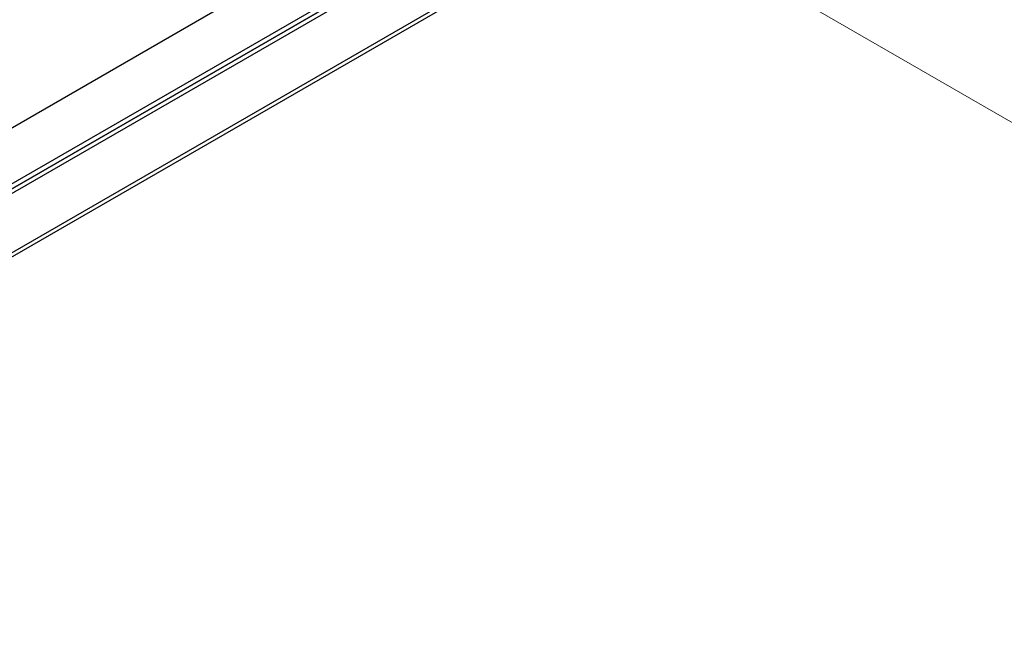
# Model space of a CAD drawing. Header units: millimetres. Extents: x 0 to 420, y 0 to 297.
# Tile 63 of 78: x 189 to 203, y 100 to 109. Entities that reach past the tile are written whole.
import ezdxf

# ---------------------------------------------------------------- set-up
doc = ezdxf.new("R2010")
doc.units = ezdxf.units.MM
doc.linetypes.add('PHANTOM', pattern=[12.7, 6.35, -1.27, 1.27, -1.27, 1.27, -1.27])

msp = doc.modelspace()

# ---------------------------------------------------------------- linework, layer by layer
at = {"color": 7, "linetype": 'Continuous', "lineweight": 25}
for p, q in [((199.275, 111.487), (160.718, 89.229)), ((160.684, 89.155), (199.243, 111.415)), ((195.5, 110.247), (187.722, 105.757)), ((195.542, 110.206), (187.764, 105.716)), ((187.778, 105.724), (195.542, 110.206)), ((195.599, 110.174), (187.821, 105.683)), ((191.992, 108.981), (187.248, 106.243))]:
    msp.add_line(p, q, dxfattribs=at)
at = {"color": 7, "linetype": 'PHANTOM', "lineweight": 18}
msp.add_line((224.688, 94.651), (196.704, 110.805), dxfattribs=at)

doc.saveas('drawing.dxf')
